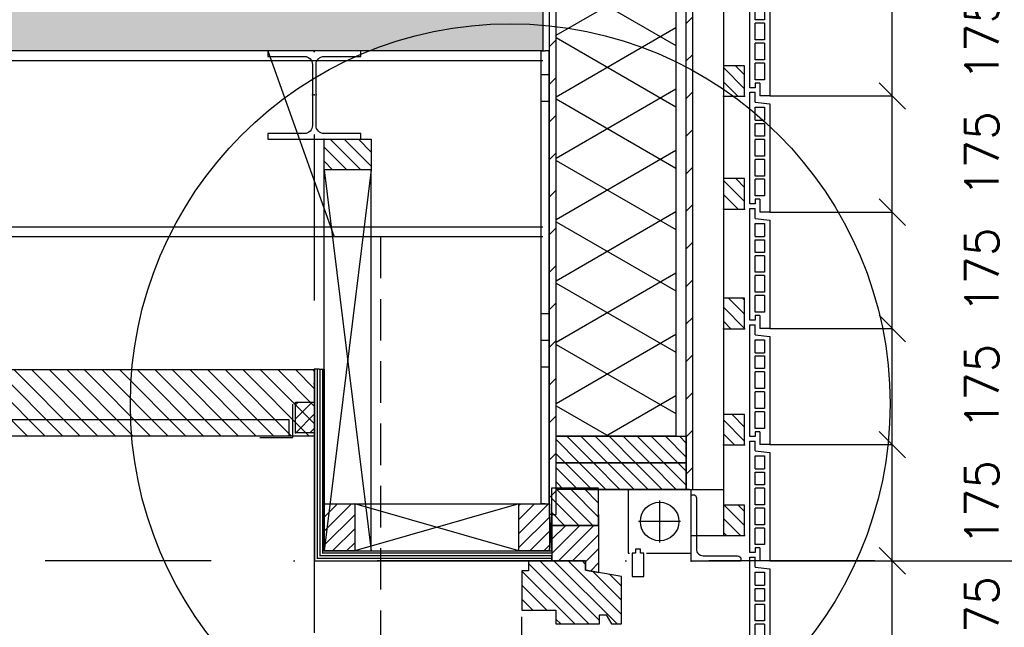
# Model space of a CAD drawing. Extents: x 0 to 259347, y 0 to 198427.
# Tile 39 of 54: x 125831 to 127315, y 105208 to 106123. Entities that reach past the tile are written whole.
import ezdxf

# ---------------------------------------------------------------- set-up
doc = ezdxf.new("R2010")
doc.units = 0
doc.header["$LTSCALE"] = 20
doc.header["$MEASUREMENT"] = 0
doc.header["$PDSIZE"] = -1
for name, pattern in [('DASHDOT', [25, 12.5, -6.25, 0, -6.25]), ('DD1', [2.66667, 1.66667, -0.5, 0, -0.5]), ('HIDDEN2', [4.6875, 3.125, -1.5625])]:
    doc.linetypes.add(name, pattern=pattern)
doc.layers.get('0').update_dxf_attribs({"linetype": 'CONTINUOUS'})
doc.layers.get('DEFPOINTS').update_dxf_attribs({"linetype": 'CONTINUOUS'})
for name, color, linetype in [('25', 7, 'CONTINUOUS'), ('_DETAILNUMMERS', 4, 'CONTINUOUS'), ('A--01A1_ACEER', 1, 'CONTINUOUS'), ('A--A21--_F-23-', 9, 'CONTINUOUS'), ('A--A23--_F--3-', 9, 'CONTINUOUS'), ('A--A25--_F--3-', 9, 'CONTINUOUS'), ('A--A28--_F--3-', 1, 'CONTINUOUS'), ('A--A30--_F--3-', 9, 'CONTINUOUS'), ('A--A35--_F--3-', 9, 'CONTINUOUS'), ('A--A42--_F-23-', 9, 'CONTINUOUS'), ('A--A42--_F123-', 9, 'CONTINUOUS'), ('A--L-1A-_ACEER', 1, 'CONTINUOUS'), ('A--L21--', 3, 'CONTINUOUS'), ('A--L21--_F-23-', 4, 'CONTINUOUS'), ('A--L21D2_BUITENWAND', 2, 'CONTINUOUS'), ('A--L21D3_BUITENWAND', 3, 'CONTINUOUS'), ('A--L25--', 7, 'CONTINUOUS'), ('A--L25--_F-23-', 7, 'CONTINUOUS'), ('A--L28--', 7, 'CONTINUOUS'), ('A--L28--_F--3-', 1, 'CONTINUOUS'), ('A--L28D1_KONSTRUKTIES', 1, 'CONTINUOUS'), ('A--L28DC1_KONSTRUKTIES', 1, 'HIDDEN2'), ('A--L30--', 7, 'CONTINUOUS'), ('A--L30--_F123-', 7, 'CONTINUOUS'), ('A--L31--', 2, 'CONTINUOUS'), ('A--L31--_F--3-', 7, 'CONTINUOUS'), ('A--L31A1_BUITENKOZIJN', 1, 'CONTINUOUS'), ('A--L31D1_BUITENKOZIJN', 1, 'CONTINUOUS'), ('A--L35-D2-_PLAFONDS', 2, 'CONTINUOUS'), ('A--L35-D4-_PLAFONDS', 4, 'CONTINUOUS'), ('A--L35D1_PLAFONDS', 1, 'CONTINUOUS'), ('A--L42--', 7, 'CONTINUOUS'), ('A--L42--_F--3-', 7, 'CONTINUOUS'), ('A--L42--_F-23-', 7, 'CONTINUOUS'), ('A--M$1A-_F123-', 1, 'CONTINUOUS'), ('AL21-D3-_BUITENWAND', 3, 'CONTINUOUS'), ('STRAMIEN', 8, 'DD1'), ('X--LR---_CP', 7, 'CONTINUOUS')]:
    doc.layers.add(name, color=color, linetype=linetype)
doc.styles.add('ALFA-0_25', font='ROMANS')
doc.dimstyles.new('STANDARD$0', dxfattribs={"dimscale": 50, "dimtxt": 2.5, "dimasz": 2, "dimexe": 2, "dimexo": 0, "dimgap": 2, "dimtad": 1, "dimdec": 0, "dimzin": 0, "dimdsep": 46, "dimtxsty": 'ALFA-0_25', "dimblk1": 'OBLIQUE', "dimblk2": 'OBLIQUE', "dimsah": 1, "dimcen": -3, "dimdle": 2, "dimclrd": 1, "dimclre": 1, "dimclrt": 2, "dimadec": 0, "dimazin": 0, "dimtfac": 0.666667, "dimtofl": 0, "dimtmove": 2, "dimatfit": 3, "dimldrblk": 'OBLIQUE', "dimfxl": 0, "dimtvp": 0.833333, "dimtolj": 1, "dimtzin": 0, "dimarcsym": 0})
pattern_1 = [(45, (0, 0), (-10.6066, 10.6066), [])]

# ---------------------------------------------------------------- blocks, each defined once
blk = doc.blocks.new('Q020259-')
at = {"layer": 'A--A25--_F--3-'}
h = blk.add_hatch(dxfattribs=at)
h.set_pattern_fill('ALFALINE', color=256, scale=15, style=0, pattern_type=2)
h.set_pattern_definition(pattern_1)
h.paths.add_polyline_path([(0, 0), (0, 46), (28, 46), (28, 0)])
at = {"layer": 'A--L25--_F-23-', "color": 2, "linetype": 'Continuous'}
blk.add_lwpolyline([(0, 0), (0, 46), (28, 46), (28, 0)], close=True, dxfattribs=at)
at = {"layer": 'X--LR---_CP'}
for p in [(0, 0), (0, 0), (28, 0)]:
    blk.add_point(p, dxfattribs=at)
blk = doc.blocks.new('Q020490-')
at = {"layer": 'A--L28--_F--3-', "color": 4, "linetype": 'Continuous'}
blk.add_lwpolyline([(70, -66.5), (-70, -66.5), (-70, -58), (-14.75, -58, 0.4142136), (-2.75, -46), (-2.75, 46, 0.4142136), (-14.75, 58), (-70, 58), (-70, 66.5), (70, 66.5), (70, 58), (14.75, 58, 0.4142136), (2.75, 46), (2.75, -46, 0.4142136), (14.75, -58), (70, -58)], format="xyb", close=True, dxfattribs=at)
at = {"layer": 'X--LR---_CP'}
for p in [(-2.75, 0), (0, 0), (2.75, 0)]:
    blk.add_point(p, dxfattribs=at)
blk = doc.blocks.new('_OBLIQUE')
at = {"color": 0, "linetype": 'ByBlock'}
blk.add_line((-0.5, -0.5), (0.5, 0.5), dxfattribs=at)
blk = doc.blocks.new('*D283')
at = {"layer": 'A--M$1A-_F123-', "color": 1, "lineweight": -2}
for p, q in [((126961.6, 105307.9), (127146.2, 105307.9)), ((127146.2, 105132.9), (127146.2, 105307.9)), ((126961.6, 105132.9), (127146.2, 105132.9))]:
    blk.add_line(p, q, dxfattribs=at)
at = {"layer": 'DEFPOINTS', "color": 0}
for p in [(126961.6, 105307.9), (127146.2, 105307.9), (126961.6, 105132.9)]:
    blk.add_point(p, dxfattribs=at)
at = {"layer": 'A--M$1A-_F123-', "color": 1, "lineweight": -2, "xscale": 40, "yscale": 40, "zscale": 40}
for p, rotation in [((127146.2, 105307.9), 90), ((127146.2, 105132.9), 270)]:
    blk.add_blockref('_OBLIQUE', p, dxfattribs=dict(at, rotation=rotation))
at = {"layer": 'A--M$1A-_F123-', "color": 2, "insert": (127281.2, 105220.4), "char_height": 50, "attachment_point": 5, "rotation": 90, "style": 'ALFA-0_25'}
blk.add_mtext('\\A1;175', dxfattribs=at)
blk = doc.blocks.new('*D284')
at = {"layer": 'A--M$1A-_F123-', "color": 1, "lineweight": -2}
for p, q in [((126961.6, 105482.9), (127146.2, 105482.9)), ((127146.2, 105307.9), (127146.2, 105482.9)), ((126961.6, 105307.9), (127146.2, 105307.9))]:
    blk.add_line(p, q, dxfattribs=at)
at = {"layer": 'DEFPOINTS', "color": 0}
for p in [(126961.6, 105482.9), (127146.2, 105482.9), (126961.6, 105307.9)]:
    blk.add_point(p, dxfattribs=at)
at = {"layer": 'A--M$1A-_F123-', "color": 1, "lineweight": -2, "xscale": 40, "yscale": 40, "zscale": 40}
for p, rotation in [((127146.2, 105482.9), 90), ((127146.2, 105307.9), 270)]:
    blk.add_blockref('_OBLIQUE', p, dxfattribs=dict(at, rotation=rotation))
at = {"layer": 'A--M$1A-_F123-', "color": 2, "insert": (127281.2, 105395.4), "char_height": 50, "attachment_point": 5, "rotation": 90, "style": 'ALFA-0_25'}
blk.add_mtext('\\A1;175', dxfattribs=at)
blk = doc.blocks.new('*D285')
at = {"layer": 'A--M$1A-_F123-', "color": 1, "lineweight": -2}
for p, q in [((126961.6, 105657.9), (127146.2, 105657.9)), ((127146.2, 105482.9), (127146.2, 105657.9)), ((126961.6, 105482.9), (127146.2, 105482.9))]:
    blk.add_line(p, q, dxfattribs=at)
at = {"layer": 'DEFPOINTS', "color": 0}
for p in [(126961.6, 105657.9), (127146.2, 105657.9), (126961.6, 105482.9)]:
    blk.add_point(p, dxfattribs=at)
at = {"layer": 'A--M$1A-_F123-', "color": 1, "lineweight": -2, "xscale": 40, "yscale": 40, "zscale": 40}
for p, rotation in [((127146.2, 105657.9), 90), ((127146.2, 105482.9), 270)]:
    blk.add_blockref('_OBLIQUE', p, dxfattribs=dict(at, rotation=rotation))
at = {"layer": 'A--M$1A-_F123-', "color": 2, "insert": (127281.2, 105570.4), "char_height": 50, "attachment_point": 5, "rotation": 90, "style": 'ALFA-0_25'}
blk.add_mtext('\\A1;175', dxfattribs=at)
blk = doc.blocks.new('*D286')
at = {"layer": 'A--M$1A-_F123-', "color": 1, "lineweight": -2}
for p, q in [((126961.6, 105832.9), (127146.2, 105832.9)), ((127146.2, 105657.9), (127146.2, 105832.9)), ((126961.6, 105657.9), (127146.2, 105657.9))]:
    blk.add_line(p, q, dxfattribs=at)
at = {"layer": 'DEFPOINTS', "color": 0}
for p in [(126961.6, 105832.9), (127146.2, 105832.9), (126961.6, 105657.9)]:
    blk.add_point(p, dxfattribs=at)
at = {"layer": 'A--M$1A-_F123-', "color": 1, "lineweight": -2, "xscale": 40, "yscale": 40, "zscale": 40}
for p, rotation in [((127146.2, 105832.9), 90), ((127146.2, 105657.9), 270)]:
    blk.add_blockref('_OBLIQUE', p, dxfattribs=dict(at, rotation=rotation))
at = {"layer": 'A--M$1A-_F123-', "color": 2, "insert": (127281.2, 105745.4), "char_height": 50, "attachment_point": 5, "rotation": 90, "style": 'ALFA-0_25'}
blk.add_mtext('\\A1;175', dxfattribs=at)
blk = doc.blocks.new('*D287')
at = {"layer": 'A--M$1A-_F123-', "color": 1, "lineweight": -2}
for p, q in [((126961.6, 106007.9), (127146.2, 106007.9)), ((127146.2, 105832.9), (127146.2, 106007.9)), ((126961.6, 105832.9), (127146.2, 105832.9))]:
    blk.add_line(p, q, dxfattribs=at)
at = {"layer": 'DEFPOINTS', "color": 0}
for p in [(126961.6, 106007.9), (127146.2, 106007.9), (126961.6, 105832.9)]:
    blk.add_point(p, dxfattribs=at)
at = {"layer": 'A--M$1A-_F123-', "color": 1, "lineweight": -2, "xscale": 40, "yscale": 40, "zscale": 40}
for p, rotation in [((127146.2, 106007.9), 90), ((127146.2, 105832.9), 270)]:
    blk.add_blockref('_OBLIQUE', p, dxfattribs=dict(at, rotation=rotation))
at = {"layer": 'A--M$1A-_F123-', "color": 2, "insert": (127281.2, 105920.4), "char_height": 50, "attachment_point": 5, "rotation": 90, "style": 'ALFA-0_25'}
blk.add_mtext('\\A1;175', dxfattribs=at)
blk = doc.blocks.new('*D288')
at = {"layer": 'A--M$1A-_F123-', "color": 1, "lineweight": -2}
for p, q in [((126961.6, 106182.9), (127146.2, 106182.9)), ((127146.2, 106007.9), (127146.2, 106182.9)), ((126961.6, 106007.9), (127146.2, 106007.9))]:
    blk.add_line(p, q, dxfattribs=at)
at = {"layer": 'DEFPOINTS', "color": 0}
for p in [(126961.6, 106182.9), (127146.2, 106182.9), (126961.6, 106007.9)]:
    blk.add_point(p, dxfattribs=at)
at = {"layer": 'A--M$1A-_F123-', "color": 1, "lineweight": -2, "xscale": 40, "yscale": 40, "zscale": 40}
for p, rotation in [((127146.2, 106182.9), 90), ((127146.2, 106007.9), 270)]:
    blk.add_blockref('_OBLIQUE', p, dxfattribs=dict(at, rotation=rotation))
at = {"layer": 'A--M$1A-_F123-', "color": 2, "insert": (127281.2, 106095.4), "char_height": 50, "attachment_point": 5, "rotation": 90, "style": 'ALFA-0_25'}
blk.add_mtext('\\A1;175', dxfattribs=at)
blk = doc.blocks.new('*U616')
at = {"layer": 'A--A42--_F-23-', "linetype": 'Continuous'}
h = blk.add_hatch(dxfattribs=at)
h.set_pattern_fill('ALFALINE', color=256, scale=40, style=0)
h.set_pattern_definition([(45, (-126840.6, -105415.493), (-28.284271, 28.284271), [])])
h.paths.add_polyline_path([(0, 0), (-5, 0), (-5, 1658.4), (0, 1658.4), (5, 1658.4), (5, 0)])
at = {"layer": 'A--L42--_F-23-', "color": 2, "linetype": 'Continuous'}
for points in [[(0, 0), (-5, 0), (-5, 1658.4), (0, 1658.4)], [(0, 0), (5, 0), (5, 1658.4), (0, 1658.4)]]:
    blk.add_lwpolyline(points, dxfattribs=at)
blk = doc.blocks.new('*D294')
at = {"layer": 'A--M$1A-_F123-', "color": 1, "lineweight": -2}
for p, q in [((127036.4, 105307.9), (127457.3, 105307.9)), ((127457.3, 103557.9), (127457.3, 105307.9)), ((127036.4, 103557.9), (127457.3, 103557.9))]:
    blk.add_line(p, q, dxfattribs=at)
at = {"layer": 'DEFPOINTS', "color": 0}
for p in [(127036.4, 105307.9), (127457.3, 105307.9), (127036.4, 103557.9)]:
    blk.add_point(p, dxfattribs=at)
at = {"layer": 'A--M$1A-_F123-', "color": 1, "lineweight": -2, "xscale": 40, "yscale": 40, "zscale": 40}
for p, rotation in [((127457.3, 105307.9), 90), ((127457.3, 103557.9), 270)]:
    blk.add_blockref('_OBLIQUE', p, dxfattribs=dict(at, rotation=rotation))
at = {"layer": 'A--M$1A-_F123-', "color": 2, "insert": (127392.3, 104432.9), "char_height": 50, "attachment_point": 5, "rotation": 90, "style": 'ALFA-0_25'}
blk.add_mtext('\\A1;10 stenen a 175', dxfattribs=at)
blk = doc.blocks.new('*D295')
at = {"layer": 'A--M$1A-_F123-', "color": 1, "lineweight": -2}
for p, q in [((127036.4, 107057.9), (127457.3, 107057.9)), ((127457.3, 105307.9), (127457.3, 107057.9)), ((127036.4, 105307.9), (127457.3, 105307.9))]:
    blk.add_line(p, q, dxfattribs=at)
at = {"layer": 'DEFPOINTS', "color": 0}
for p in [(127036.4, 107057.9), (127457.3, 107057.9), (127036.4, 105307.9)]:
    blk.add_point(p, dxfattribs=at)
at = {"layer": 'A--M$1A-_F123-', "color": 1, "lineweight": -2, "xscale": 40, "yscale": 40, "zscale": 40}
for p, rotation in [((127457.3, 107057.9), 90), ((127457.3, 105307.9), 270)]:
    blk.add_blockref('_OBLIQUE', p, dxfattribs=dict(at, rotation=rotation))
at = {"layer": 'A--M$1A-_F123-', "color": 2, "insert": (127392.3, 106182.9), "char_height": 50, "attachment_point": 5, "rotation": 90, "style": 'ALFA-0_25'}
blk.add_mtext('\\A1;10 stenen a 175', dxfattribs=at)
blk = doc.blocks.new('NH40_196')
at = {"layer": 'A--A25--_F--3-'}
h = blk.add_hatch(dxfattribs=at)
h.set_pattern_fill('ALFALINE', color=256, scale=15, style=0, pattern_type=2)
h.set_pattern_definition([(45, (-6, 0), (-10.6066, 10.6066), [])])
h.paths.add_polyline_path([(0, 0), (0, 196), (40, 196), (40, 0)])
at = {"layer": 'A--L25--_F-23-', "color": 2, "linetype": 'Continuous'}
blk.add_lwpolyline([(0, 0), (0, 196), (40, 196), (40, 0)], close=True, dxfattribs=at)
at = {"layer": 'X--LR---_CP'}
for p in [(0, 0), (0, 0), (40, 0)]:
    blk.add_point(p, dxfattribs=at)
blk = doc.blocks.new('*U615')
at = {"layer": 'A--A42--_F-23-', "linetype": 'Continuous'}
h = blk.add_hatch(dxfattribs=at)
h.set_pattern_fill('ALFALINE', color=256, scale=40, style=0)
h.set_pattern_definition([(45, (-126634.647, -105377.897), (-28.284271, 28.284271), [])])
h.paths.add_polyline_path([(0, 0), (-5, 0), (-5, 1698), (0, 1698), (5, 1698), (5, 0)])
at = {"layer": 'A--L42--_F-23-', "color": 2, "linetype": 'Continuous'}
for points in [[(0, 0), (-5, 0), (-5, 1698), (0, 1698)], [(0, 0), (5, 0), (5, 1698), (0, 1698)]]:
    blk.add_lwpolyline(points, dxfattribs=at)
blk = doc.blocks.new('ARGETON175')
at = {"layer": 'A--L21D3_BUITENWAND'}
for p, q in [((0, 168), (-8, 168)), ((-8, 153), (-8, 168)), ((0, 0), (0, 168)), ((-8, 153), (-30, 150.5)), ((-30, 150.5), (-30, -12.5)), ((-22, 145.5), (-22, 126)), ((-8, 145.5), (-22, 145.5)), ((-8, 126), (-8, 145.5)), ((-8, 126), (-22, 126)), ((-8, 121), (-22, 121)), ((-22, 121), (-22, 102)), ((-8, 102), (-8, 121)), ((-22, 102), (-8, 102)), ((-22, 97), (-22, 72)), ((-22, 97), (-8, 97)), ((-8, 72), (-8, 97)), ((-22, 72), (-8, 72)), ((-22, 67), (-22, 42)), ((-22, 67), (-8, 67)), ((-8, 42), (-8, 67)), ((-22, 42), (-8, 42)), ((-22, 37), (-22, 12)), ((-22, 37), (-8, 37)), ((-8, 12), (-8, 37)), ((-22, 12), (-8, 12)), ((-15, 7), (-15, -12.5)), ((-15, 7), (-8, 7)), ((-8, 7), (-8, 0)), ((-8, 0), (0, 0)), ((-30, -12.5), (-15, -12.5))]:
    blk.add_line(p, q, dxfattribs=at)
blk = doc.blocks.new('HOUT46X32')
at = {"layer": 'A--A25--_F--3-'}
h = blk.add_hatch(dxfattribs=at)
h.set_pattern_fill('ALFALINE', color=256, scale=15, style=0, pattern_type=2)
h.set_pattern_definition(pattern_1)
h.paths.add_polyline_path([(0, 0), (0, 46), (32, 46), (32, 0)])
at = {"layer": 'A--L25--_F-23-', "color": 2, "linetype": 'Continuous'}
blk.add_lwpolyline([(0, 0), (0, 46), (32, 46), (32, 0)], close=True, dxfattribs=at)
at = {"layer": 'X--LR---_CP'}
for p in [(0, 0), (0, 0), (32, 0)]:
    blk.add_point(p, dxfattribs=at)
blk = doc.blocks.new('ARGE175GR')
at = {"layer": 'A--L21D3_BUITENWAND', "color": 8}
for p, q in [((0, 168), (-8, 168)), ((-8, 153), (-8, 168)), ((0, 0), (0, 168)), ((-8, 153), (-30, 150.5)), ((-30, 150.5), (-30, -12.5)), ((-22, 145.5), (-22, 126)), ((-8, 145.5), (-22, 145.5)), ((-8, 126), (-8, 145.5)), ((-8, 126), (-22, 126)), ((-8, 121), (-22, 121)), ((-22, 121), (-22, 102)), ((-8, 102), (-8, 121)), ((-22, 102), (-8, 102)), ((-22, 97), (-22, 72)), ((-22, 97), (-8, 97)), ((-8, 72), (-8, 97)), ((-22, 72), (-8, 72)), ((-22, 67), (-22, 42)), ((-22, 67), (-8, 67)), ((-8, 42), (-8, 67)), ((-22, 42), (-8, 42)), ((-22, 37), (-22, 12)), ((-22, 37), (-8, 37)), ((-8, 12), (-8, 37)), ((-22, 12), (-8, 12)), ((-15, 7), (-15, -12.5)), ((-15, 7), (-8, 7)), ((-8, 7), (-8, 0)), ((-8, 0), (0, 0)), ((-30, -12.5), (-15, -12.5))]:
    blk.add_line(p, q, dxfattribs=at)
blk = doc.blocks.new('KOZIJN_VE')
at = {"layer": 'A--A35--_F--3-'}
h = blk.add_hatch(dxfattribs=at)
h.set_pattern_fill('ALFALINE', color=256, scale=15, angle=90, style=0, pattern_type=2)
h.set_pattern_definition([(135, (544.007, -368.999), (-10.6066, -10.6066), [])])
h.paths.add_polyline_path([(-20, 53.4), (-20, 0), (-71, 0), (-71, -14), (-91, -17.6), (-91, 53.4)])
h = blk.add_hatch(dxfattribs=at)
h.set_pattern_fill('ALFALINE', color=256, scale=15, style=0, pattern_type=2)
h.set_pattern_definition([(45, (544.007, -368.999), (-10.6066, 10.6066), [])])
h.paths.add_polyline_path([(-125, -23.6), (-71, -14), (-71, 0), (15, 0), (15, -15), (25, -15), (25, -74), (-26, -74), (-26, -95), (-92, -95), (-92, -81), (-102, -81), (-110, -95), (-125, -95)])
at = {"layer": 'A--L31--_F--3-', "color": 2, "linetype": 'Continuous'}
for points in [[(-20, 53.4), (-20, 53.4), (-20, 0), (-71, 0), (-71, -14), (-91, -17.6), (-91, 53.4)], [(-125, -23.6), (-71, -14), (-71, 0), (15, 0), (15, -15), (25, -15), (25, -74), (-26, -74), (-26, -95), (-92, -95), (-92, -95), (-92, -81), (-102, -81), (-110, -95), (-125, -95)]]:
    blk.add_lwpolyline(points, close=True, dxfattribs=at)
at = {"layer": 'X--LR---_CP', "color": 1}
blk.add_point((0, 0), dxfattribs=at)
blk = doc.blocks.new('*U583')
at = {"layer": 'A--A30--_F--3-', "linetype": 'Continuous'}
h = blk.add_hatch(dxfattribs=at)
h.set_pattern_fill('ALFALINE', color=256, scale=4, angle=405, style=0)
h.set_pattern_definition([(90, (0, 0), (-4, -2e-13), [])])
h.paths.add_polyline_path([(0, 0), (7.5, 0), (7.5, -273.6), (0, -281.1), (-7.5, -288.6), (-7.5, 0)])
at = {"layer": 'A--L30--_F123-', "color": 1, "linetype": 'Continuous'}
for points in [[(0, 0), (-7.5, 0), (-7.5, -288.6), (-7.5, -288.6)], [(0, 0), (7.5, 0), (7.5, -273.6), (7.5, -273.6)]]:
    blk.add_lwpolyline(points, dxfattribs=at)
blk = doc.blocks.new('*U582')
at = {"layer": 'A--A30--_F--3-', "linetype": 'Continuous'}
h = blk.add_hatch(dxfattribs=at)
h.set_pattern_fill('ALFALINE', color=256, scale=4, angle=135, style=0)
h.set_pattern_definition([(180, (0, 0), (-9e-16, -4), [])])
h.paths.add_polyline_path([(0, 0), (-7.5, -7.5), (350.5, -7.5), (350.5, 0), (350.5, 7.5), (7.5, 7.5)])
at = {"layer": 'A--L30--_F123-', "color": 1, "linetype": 'Continuous'}
for points in [[(-7.5, -7.5), (-7.5, -7.5), (350.5, -7.5), (350.5, 0)], [(7.5, 7.5), (7.5, 7.5), (350.5, 7.5), (350.5, 0)]]:
    blk.add_lwpolyline(points, dxfattribs=at)
blk = doc.blocks.new('*U581')
at = {"layer": 'A--A42--_F123-', "linetype": 'Continuous'}
h = blk.add_hatch(dxfattribs=at)
h.set_pattern_fill('ALFAPLST', color=256, scale=400, style=0)
h.set_pattern_definition([(2e-12, (0, 0), (-2e-11, 400), []), (2e-12, (-2e-12, 40), (-2e-11, 400), []), (2e-12, (-3e-12, 80), (-2e-11, 400), [])])
h.paths.add_polyline_path([(0, 0), (-6, 0), (-6, 682), (0, 682), (6, 682), (6, 0)])
at = {"layer": 'A--L42--_F--3-', "color": 3, "linetype": 'Continuous'}
for points in [[(0, 0), (-6, 0), (-6, 682), (0, 682)], [(0, 0), (6, 0), (6, 682), (0, 682)]]:
    blk.add_lwpolyline(points, dxfattribs=at)
blk = doc.blocks.new('Q020279-')
at = {"layer": 'A--A25--_F--3-'}
h = blk.add_hatch(dxfattribs=at)
h.set_pattern_fill('ALFALINE', color=256, scale=15, style=0, pattern_type=2)
h.set_pattern_definition(pattern_1)
h.paths.add_polyline_path([(0, 0), (0, 71), (46, 71), (46, 0)])
at = {"layer": 'A--L25--_F-23-', "color": 2, "linetype": 'Continuous'}
blk.add_lwpolyline([(0, 0), (0, 71), (46, 71), (46, 0)], close=True, dxfattribs=at)
at = {"layer": 'X--LR---_CP'}
for p in [(0, 0), (0, 0), (46, 0)]:
    blk.add_point(p, dxfattribs=at)
blk = doc.blocks.new('Q021779-')
at = {"layer": 'A--L28--_F--3-', "color": 4, "linetype": 'Continuous'}
blk.add_lwpolyline([(0, 0), (0, 100), (3, 100, -0.414214), (8, 95), (8, 18, 0.414214), (18, 8), (70, 8, -0.414214), (75, 3), (75, 0)], format="xyb", close=True, dxfattribs=at)
at = {"layer": 'X--LR---_CP', "color": 4, "linetype": 'Continuous'}
blk.add_point((0, 0), dxfattribs=at)

msp = doc.modelspace()

# ---------------------------------------------------------------- hatches: boundary and pattern name
at = {"layer": 'A--01A1_ACEER', "linetype": 'Continuous'}
h = msp.add_hatch(dxfattribs=at)
h.set_pattern_fill('ANSI31', color=256, scale=150, style=0)
h.set_pattern_definition([(135, (287796.082, 10550), (13.2582521, 13.2582521), [])])
h.paths.add_polyline_path([(126275.1, 105495.9), (123565.4, 105495.9), (123565.4, 105595.9), (126275.1, 105595.9)])
at = {"layer": 'A--A21--_F-23-'}
h = msp.add_hatch(dxfattribs=at)
h.set_pattern_fill('ALFAISO', color=256, scale=80, angle=270, style=0, pattern_type=2)
h.set_pattern_definition([(210, (239276.52, 2728.635), (-40, 69.282032), []), (150, (239276.52, 2728.635), (40, 69.282032), [])])
h.paths.add_polyline_path([(126639.6, 106291.3), (126820.1, 106291.3), (126820.1, 105495.5), (126639.6, 105495.5)])
at = {"layer": 'A--A23--_F--3-'}
h = msp.add_hatch(dxfattribs=at)
h.set_pattern_fill('ALFABET', color=256, scale=20, angle=1, style=0, pattern_type=2)
h.set_pattern_definition([(46, (1052.7, 100), (-86.32078, 83.359004), []), (51, (1052.7, 100), (143.64922, -10.04493), [15, -165]), (356, (1052.7, 100), (-30.37155, 149.9312), [12, -132]), (101.4514, (1064.67, 99.16), (113.27778, 139.88618), [12.74804, -140.22842]), (47.1842, (1052, 140), (213.99344, -29.37358), [22.5, -247.5]), (97.6356, (1069.83, 137.55), (183.50393, 198.05632), [19.12206, -210.3426]), (352.1842, (1052, 140), (183.50378, 198.05647), [18, -198]), (22, (1072.17, 130.34), (120.76856, -78.42802), [15, -165]), (327, (1072.17, 130.34), (46.12453, 145.85721), [12, -132]), (72.4514, (1082.24, 123.81), (166.89315, 67.42906), [12.74804, -140.22842]), (38.5, (1052.7, 100), (1.269641, 66.611074), [0, -130.4, 0, -134, 0, -132.5]), (8.5, (1052.7, 100), (51.229207, 79.788568), [0, -76.4, 0, -127.4, 0, -50.5]), (328.5, (1008.105, 99.22), (106.826954, -2.64699), [0, -50, 0, -156, 0, -207]), (318.5, (988.11, 98.87), (116.270055, 22.05355), [0, -65, 0, -103.6, 0, -147]), (318.5, (988.11, 98.87), (116.270055, 22.05355), [0, -65, 0, -103.6, 0, -147])])
h.paths.add_polyline_path([(126619.6, 106295.9), (126619.6, 106075.9), (115563.9, 106075.9), (115563.9, 106295.9)])
at = {"layer": 'A--A25--_F--3-'}
h = msp.add_hatch(dxfattribs=at)
h.set_pattern_fill('ALFALINE', color=256, scale=15, style=0, pattern_type=2)
h.set_pattern_definition([(135, (126061.423, 104743.142), (10.6066, 10.6066), [])])
h.paths.add_polyline_path([(126632.7, 105361.3), (126703.7, 105361.3), (126703.7, 105417.3), (126632.7, 105417.3)])

# ---------------------------------------------------------------- linework, layer by layer
at = {"layer": '_DETAILNUMMERS'}
msp.add_circle((126570.4, 105544.3), 572.4, dxfattribs=at)
at = {"layer": 'A--01A1_ACEER'}
msp.add_line((126205.1, 106075.9), (126305.1, 105795.9), dxfattribs=at)
at = {"layer": 'A--L-1A-_ACEER'}
for p, q in [((126795.5, 105399), (126795.5, 105335.5)), ((126827.2, 105367.2), (126763.7, 105367.2))]:
    msp.add_line(p, q, dxfattribs=at)
at = {"layer": 'A--L21--'}
msp.add_lwpolyline([(126639.6, 106291.3), (126820.1, 106291.3), (126820.1, 105495.5), (126639.6, 105495.5)], close=True, dxfattribs=at)
at = {"layer": 'A--L21--_F-23-', "linetype": 'Continuous'}
msp.add_lwpolyline([(126619.6, 106295.9), (126619.6, 106075.9), (115563.9, 106075.9), (115563.9, 106295.9)], close=True, dxfattribs=at)
at = {"layer": 'A--L21D2_BUITENWAND'}
msp.add_lwpolyline([(126632.7, 105361.3), (126703.7, 105361.3), (126703.7, 105417.3), (126632.7, 105417.3)], close=True, dxfattribs=at)
at = {"layer": 'A--L28D1_KONSTRUKTIES'}
for p, q in [((126345.1, 106060.9), (123140.4, 106060.9)), ((126619.6, 106060.9), (126345.1, 106060.9)), ((126619.6, 106060.9), (126458.1, 106060.9)), ((126488.1, 105795.9), (126388.1, 105795.9))]:
    msp.add_line(p, q, dxfattribs=at)
for points in [[(126619.6, 105795.9), (115563.9, 105795.9), (115563.9, 106075.9)], [(123140.4, 105810.9), (126305.1, 105810.9)], [(126305.1, 105810.9), (126619.6, 105810.9)], [(126418.1, 105810.9), (126619.6, 105810.9)]]:
    msp.add_lwpolyline(points, dxfattribs=at)
at = {"layer": 'A--L28DC1_KONSTRUKTIES'}
msp.add_line((126375.1, 105795.9), (126375.1, 102755.9), dxfattribs=at)
at = {"layer": 'A--L31--'}
for p, q in [((126891.6, 107076), (126891.6, 105345.9)), ((126684.1, 105415.5), (126891.6, 105415.5)), ((126704.1, 105345.9), (126704.1, 105377.9)), ((126843.1, 105345.9), (126923.6, 105345.9))]:
    msp.add_line(p, q, dxfattribs=at)
at = {"layer": 'A--L31A1_BUITENKOZIJN'}
msp.add_line((126588.1, 103752.9), (126588.1, 105223.9), dxfattribs=at)
at = {"layer": 'A--L31D1_BUITENKOZIJN'}
for p, q in [((126361.1, 105896.9), (126290.1, 105322.9)), ((126290.1, 105322.9), (126290.1, 105896.9)), ((126290.1, 105896.9), (126361.1, 105322.9)), ((126361.1, 105322.9), (126361.1, 105896.9)), ((126583.6, 105322.9), (126336.1, 105393.9)), ((126336.1, 105393.9), (126583.6, 105393.9)), ((126583.6, 105393.9), (126336.1, 105322.9)), ((126629.6, 105322.9), (126633.1, 105377.9)), ((126633.1, 105322.9), (126629.6, 105377.9)), ((126633.1, 105377.9), (126633.1, 105322.9)), ((126704.1, 105361.3), (126704.1, 105377.9))]:
    msp.add_line(p, q, dxfattribs=at)
at = {"layer": 'A--L35-D2-_PLAFONDS'}
msp.add_line((126236.6, 105520.9), (126236.6, 105495.9), dxfattribs=at)
msp.add_lwpolyline([(123595.1, 105520.9), (126236.6, 105520.9), (126236.6, 105495.9), (123595.1, 105495.9)], close=True, dxfattribs=at)
at = {"layer": 'A--L35-D4-_PLAFONDS'}
for p, q in [((126242.9, 105493.9), (126242.9, 105543.9)), ((126192.9, 105493.9), (126242.9, 105493.9))]:
    msp.add_line(p, q, dxfattribs=at)
at = {"layer": 'A--L35D1_PLAFONDS', "linetype": 'Continuous'}
msp.add_lwpolyline([(126275.1, 105495.9), (123565.4, 105495.9), (123565.4, 105595.9), (126275.1, 105595.9)], close=True, dxfattribs=at)
at = {"layer": 'AL21-D3-_BUITENWAND'}
for points in [[(126775.6, 105319.7), (126843.1, 105319.7), (126843.1, 105345.1), (126843.1, 105414.7), (126748.1, 105414.7), (126748.1, 105319.7), (126750.3, 105319.7)], [(126754, 105319.6), (126754, 105284.6), (126772, 105284.6), (126772, 105319.6), (126767, 105319.6), (126767, 105325.6), (126759, 105325.6), (126759, 105319.6), (126754, 105319.6)]]:
    msp.add_lwpolyline(points, dxfattribs=at)
msp.add_circle((126795.6, 105367.2), 29.1, dxfattribs=at)
at = {"layer": 'STRAMIEN', "linetype": 'DASHDOT'}
for p, q in [((126275.1, 109950.7), (126275.1, 90592.3)), ((128120.1, 105307.9), (119017.2, 105307.9))]:
    msp.add_line(p, q, dxfattribs=at)

# ---------------------------------------------------------------- block references
at = {"xscale": -1}
for name, p in [('ARGETON175', (126931.6, 106020.4)), ('ARGETON175', (126931.6, 105845.4)), ('ARGETON175', (126931.6, 105670.4)), ('ARGETON175', (126931.6, 105495.4)), ('ARGETON175', (126931.6, 105320.4)), ('ARGE175GR', (126931.6, 105145.4))]:
    msp.add_blockref(name, p, dxfattribs=at)
at = {"layer": '25', "rotation": 270}
msp.add_blockref('Q020279-', (126290.1, 105942.9), dxfattribs=at)
at = {"layer": '25'}
for p in [(126290.1, 105322.9), (126583.6, 105322.9)]:
    msp.add_blockref('Q020279-', p, dxfattribs=at)
at = {"layer": 'A--L25--', "xscale": -1}
for p in [(126923.6, 106007.4), (126923.6, 105837.4), (126923.6, 105657.4), (126923.6, 105482.4), (126923.6, 105345.9)]:
    msp.add_blockref('HOUT46X32', p, dxfattribs=at)
at = {"layer": 'A--L25--'}
msp.add_blockref('Q020259-', (126247.1, 105500.9), dxfattribs=at)
at = {"layer": 'A--L25--', "rotation": 90}
for p in [(126835.6, 105455.5), (126835.6, 105415.5)]:
    msp.add_blockref('NH40_196', p, dxfattribs=at)
at = {"layer": 'A--L28--', "xscale": -1}
msp.add_blockref('Q020490-', (126275.1, 106009.4), dxfattribs=at)
at = {"layer": 'A--L28--'}
msp.add_blockref('Q021779-', (126843.1, 105307.6), dxfattribs=at)
at = {"layer": 'A--L30--'}
for name, p in [('*U583', (126282.6, 105596.6)), ('*U582', (126282.6, 105315.4))]:
    msp.add_blockref(name, p, dxfattribs=at)
at = {"layer": 'A--L31--', "xscale": -1}
msp.add_blockref('KOZIJN_VE', (126613.1, 105307.9), dxfattribs=at)
at = {"layer": 'A--L42--'}
for name, p in [('*U615', (126634.6, 105377.9)), ('*U616', (126840.6, 105415.5)), ('*U581', (126623.1, 105393.9))]:
    msp.add_blockref(name, p, dxfattribs=at)

# ---------------------------------------------------------------- dimensions: what is measured, and where the dimension line sits
at = {"layer": 'A--M$1A-_F123-'}
for base, p1, p2, picture, middle in [((127457.3, 107057.9), (127036.4, 105307.9), (127036.4, 107057.9), '*D295', (127392.3, 106182.9)), ((127457.3, 105307.9), (127036.4, 103557.9), (127036.4, 105307.9), '*D294', (127392.3, 104432.9))]:
    dim = msp.add_linear_dim(base=base, p1=p1, p2=p2, angle=90, text='10 stenen a 175', dimstyle='STANDARD$0', override={"dimscale": 20, "dimexe": 0, "dimexo": 0, "dimcen": 0, "dimdle": 0, "dimclrt": 2, "dimtfac": 0.75, "dimtvp": 1.5}, dxfattribs=at)
    dim.commit()
    dim.dimension.update_dxf_attribs({"geometry": picture, "text_midpoint": middle})
for base, p1, p2, picture, middle in [((127146.2, 106182.9), (126961.6, 106007.9), (126961.6, 106182.9), '*D288', (127281.2, 106095.4)), ((127146.2, 106007.9), (126961.6, 105832.9), (126961.6, 106007.9), '*D287', (127281.2, 105920.4)), ((127146.2, 105832.9), (126961.6, 105657.9), (126961.6, 105832.9), '*D286', (127281.2, 105745.4)), ((127146.2, 105657.9), (126961.6, 105482.9), (126961.6, 105657.9), '*D285', (127281.2, 105570.4)), ((127146.2, 105482.9), (126961.6, 105307.9), (126961.6, 105482.9), '*D284', (127281.2, 105395.4)), ((127146.2, 105307.9), (126961.6, 105132.9), (126961.6, 105307.9), '*D283', (127281.2, 105220.4))]:
    dim = msp.add_linear_dim(base=base, p1=p1, p2=p2, angle=90, dimstyle='STANDARD$0', override={"dimscale": 20, "dimexe": 0, "dimexo": 0, "dimcen": 0, "dimdle": 0, "dimclrt": 2, "dimtfac": 0.75, "dimtvp": 1.5}, dxfattribs=at)
    dim.commit()
    dim.dimension.update_dxf_attribs({"geometry": picture, "text_midpoint": middle})

doc.saveas('drawing.dxf')
